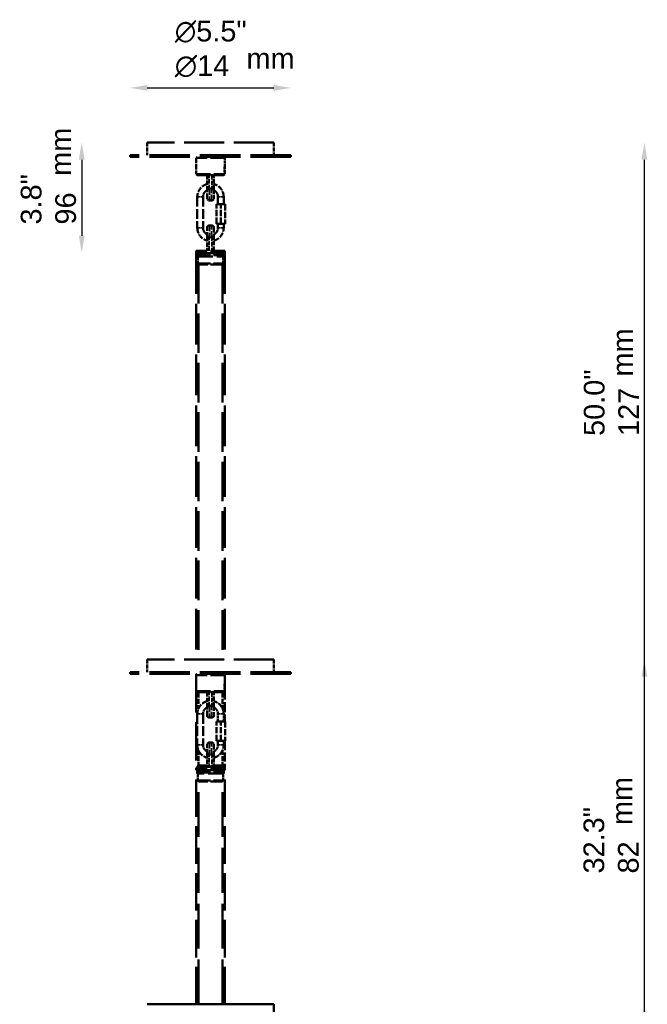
# Model space of a CAD drawing. Header units: millimetres. Extents: x 456 to 2149, y 263 to 1740.
# Tile 2 of 3: x 564 to 1110, y 883 to 1740. Entities that reach past the tile are written whole.
import ezdxf

# ---------------------------------------------------------------- set-up
doc = ezdxf.new("R2010")
doc.units = ezdxf.units.MM
doc.header["$LTSCALE"] = 6
doc.linetypes.add('DASHED', pattern=[0.2068, 0.1655, -0.0413])
for name, color, linetype, lineweight in [('Symbol (ISO)', 7, 'Continuous', 25), ('Widoczne (ISO)', 7, 'Continuous', 50), ('Widoczne wąskie (ISO)', 7, 'Continuous', 35), ('Wymiar (ISO)', 7, 'Continuous', 25)]:
    doc.layers.add(name, color=color, linetype=linetype, lineweight=lineweight)
doc.styles.add('Tekst notatki (ISO)', font='arial.ttf')
doc.dimstyles.new('Domyślne (ISO)', dxfattribs={"dimscale": 6, "dimtxt": 3, "dimasz": 2.5, "dimexe": 3.175, "dimexo": 0, "dimgap": 0.762, "dimtad": 1, "dimdec": 1, "dimlfac": 0.03937, "dimzin": 0, "dimdsep": 46, "dimtxsty": 'Tekst notatki (ISO)', "dimcen": 0.09, "dimdle": 10, "dimclrd": 256, "dimclre": 256, "dimclrt": 256, "dimazin": 2, "dimtfac": 1, "dimtmove": 0, "dimatfit": 3, "dimfxl": 0, "dimtolj": 1, "dimlwd": -1, "dimlwe": -1, "dimarcsym": 0})

# ---------------------------------------------------------------- blocks, each defined once
blk = doc.blocks.new('*D4')
at = {"layer": 'Defpoints', "color": 0, "transparency": 16777216}
for p in [(784.64, 883.27), (1107.17, 883.27), (902.74, 363.37)]:
    blk.add_point(p, dxfattribs=at)
at = {"layer": 'Wymiar (ISO)', "transparency": 16777216}
blk.add_line((1107.17, 378.37), (1107.17, 868.27), dxfattribs=at)
for points in [[(1104.67, 868.27), (1109.67, 868.27), (1107.17, 883.27)], [(1104.67, 378.37), (1109.67, 378.37), (1107.17, 363.37)]]:
    blk.add_solid(points, dxfattribs=at)
at = {"layer": 'Wymiar (ISO)', "transparency": 16777216, "insert": (1054.14, 597.84), "char_height": 18, "attachment_point": 1, "rotation": 90, "style": 'Tekst notatki (ISO)'}
blk.add_mtext('\\A1;20.5"\\P52', dxfattribs=at)
blk = doc.blocks.new('*D5')
at = {"layer": 'Defpoints', "color": 0, "transparency": 16777216}
for p in [(784.64, 1183.27), (1107.17, 1183.27), (902.96, 363.37)]:
    blk.add_point(p, dxfattribs=at)
at = {"layer": 'Wymiar (ISO)', "transparency": 16777216}
blk.add_line((1107.17, 378.37), (1107.17, 1168.27), dxfattribs=at)
for points in [[(1104.67, 1168.27), (1109.67, 1168.27), (1107.17, 1183.27)], [(1104.67, 378.37), (1109.67, 378.37), (1107.17, 363.37)]]:
    blk.add_solid(points, dxfattribs=at)
at = {"layer": 'Wymiar (ISO)', "transparency": 16777216, "insert": (1054.14, 997.12), "char_height": 18, "attachment_point": 1, "rotation": 90, "style": 'Tekst notatki (ISO)'}
blk.add_mtext('\\A1;32.3"\\P82', dxfattribs=at)
blk = doc.blocks.new('*D6')
at = {"layer": 'Defpoints', "color": 0, "transparency": 16777216}
for p in [(784.64, 1633.27), (1107.17, 1633.27), (902.74, 363.37)]:
    blk.add_point(p, dxfattribs=at)
at = {"layer": 'Wymiar (ISO)', "transparency": 16777216}
blk.add_line((1107.17, 378.37), (1107.17, 1618.27), dxfattribs=at)
for points in [[(1104.67, 1618.27), (1109.67, 1618.27), (1107.17, 1633.27)], [(1104.67, 378.37), (1109.67, 378.37), (1107.17, 363.37)]]:
    blk.add_solid(points, dxfattribs=at)
at = {"layer": 'Wymiar (ISO)', "transparency": 16777216, "insert": (1054.45, 1377.86), "char_height": 18, "attachment_point": 1, "rotation": 90, "style": 'Tekst notatki (ISO)'}
blk.add_mtext('\\A1;50.0"\\P127', dxfattribs=at)
blk = doc.blocks.new('*D12')
at = {"layer": 'Defpoints', "color": 0, "transparency": 16777216}
for p in [(799.64, 1680.77), (659.64, 1620.77), (799.64, 1620.77)]:
    blk.add_point(p, dxfattribs=at)
at = {"layer": 'Wymiar (ISO)', "transparency": 16777216}
blk.add_line((674.64, 1680.77), (784.64, 1680.77), dxfattribs=at)
for points in [[(674.64, 1683.27), (674.64, 1678.27), (659.64, 1680.77)], [(784.64, 1683.27), (784.64, 1678.27), (799.64, 1680.77)]]:
    blk.add_solid(points, dxfattribs=at)
at = {"layer": 'Wymiar (ISO)', "transparency": 16777216, "insert": (698.57, 1739.17), "char_height": 18, "attachment_point": 1, "style": 'Tekst notatki (ISO)'}
blk.add_mtext('\\A1;{\\fAIGDT|b0|i0;\\ln}\\fArial|b0|i0;{\\H18.0000;5.5"}\\P∅14', dxfattribs=at)
blk = doc.blocks.new('*D14')
at = {"layer": 'Defpoints', "color": 0, "transparency": 16777216}
for p in [(674.64, 1633.27), (617.6, 1537.07), (718.14, 1537.07)]:
    blk.add_point(p, dxfattribs=at)
at = {"layer": 'Wymiar (ISO)', "transparency": 16777216}
blk.add_line((617.6, 1618.27), (617.6, 1552.07), dxfattribs=at)
for points in [[(615.1, 1618.27), (620.1, 1618.27), (617.6, 1633.27)], [(615.1, 1552.07), (620.1, 1552.07), (617.6, 1537.07)]]:
    blk.add_solid(points, dxfattribs=at)
at = {"layer": 'Wymiar (ISO)', "transparency": 16777216, "insert": (564.57, 1561.84), "char_height": 18, "attachment_point": 1, "rotation": 90, "style": 'Tekst notatki (ISO)'}
blk.add_mtext('\\A1;3.8"\\P96', dxfattribs=at)

msp = doc.modelspace()

# ---------------------------------------------------------------- linework, layer by layer
at = {"layer": 'Widoczne (ISO)', "linetype": 'DASHED', "ltscale": 34.813747}
for p, q in [((784.64, 1633.27), (674.64, 1633.27)), ((784.64, 1183.27), (674.64, 1183.27))]:
    msp.add_line(p, q, dxfattribs=at)
at = {"layer": 'Widoczne (ISO)', "linetype": 'DASHED', "ltscale": 3.490155}
for p, q in [((674.64, 1633.27), (674.64, 1622.27)), ((784.64, 1633.27), (784.64, 1622.27)), ((674.64, 1183.27), (674.64, 1172.27)), ((784.64, 1183.27), (784.64, 1172.27))]:
    msp.add_line(p, q, dxfattribs=at)
at = {"layer": 'Widoczne (ISO)', "linetype": 'DASHED', "ltscale": 35.446724}
for p, q in [((799.64, 1622.27), (659.64, 1622.27)), ((799.64, 1620.77), (659.64, 1620.77)), ((799.64, 1172.27), (659.64, 1172.27)), ((799.64, 1170.77), (659.64, 1170.77))]:
    msp.add_line(p, q, dxfattribs=at)
at = {"layer": 'Widoczne (ISO)', "linetype": 'DASHED', "ltscale": 0.475844}
for p, q in [((659.64, 1620.77), (659.64, 1622.27)), ((799.64, 1620.77), (799.64, 1622.27)), ((659.64, 1170.77), (659.64, 1172.27)), ((799.64, 1170.77), (799.64, 1172.27))]:
    msp.add_line(p, q, dxfattribs=at)
at = {"layer": 'Widoczne (ISO)', "linetype": 'DASHED', "ltscale": 0.448624}
for p, q in [((718.14, 1620.77), (717.14, 1619.77)), ((741.14, 1620.77), (742.14, 1619.77)), ((718.14, 1604.77), (717.14, 1605.77)), ((741.14, 1604.77), (742.14, 1605.77)), ((719.64, 1527.07), (718.64, 1528.07)), ((739.64, 1527.07), (740.64, 1528.07)), ((718.14, 1170.77), (717.14, 1169.77)), ((741.14, 1170.77), (742.14, 1169.77)), ((718.14, 1154.77), (717.14, 1155.77)), ((741.14, 1154.77), (742.14, 1155.77)), ((719.14, 1091.07), (718.14, 1090.07)), ((740.14, 1091.07), (741.14, 1090.07)), ((719.64, 1077.07), (718.64, 1078.07)), ((739.64, 1077.07), (740.64, 1078.07))]:
    msp.add_line(p, q, dxfattribs=at)
at = {"layer": 'Widoczne (ISO)', "linetype": 'DASHED', "ltscale": 12.460082}
for p, q in [((742.14, 1619.77), (717.14, 1619.77)), ((717.14, 1605.77), (742.14, 1605.77)), ((742.14, 1539.07), (717.14, 1539.07)), ((742.14, 1537.07), (717.14, 1537.07)), ((717.14, 1537.07), (742.14, 1537.07)), ((742.14, 1169.77), (717.14, 1169.77)), ((717.14, 1155.77), (742.14, 1155.77)), ((742.14, 1089.07), (717.14, 1089.07)), ((742.14, 1087.07), (717.14, 1087.07)), ((717.14, 1087.07), (742.14, 1087.07)), ((717.14, 1087.07), (742.14, 1087.07))]:
    msp.add_line(p, q, dxfattribs=at)
at = {"layer": 'Widoczne (ISO)', "linetype": 'DASHED', "ltscale": 4.442043}
for p, q in [((717.14, 1619.77), (717.14, 1605.77)), ((717.14, 1169.77), (717.14, 1155.77))]:
    msp.add_line(p, q, dxfattribs=at)
at = {"layer": 'Widoczne (ISO)', "linetype": 'DASHED', "ltscale": 2.17068}
for p, q in [((742.14, 1619.77), (742.14, 1612.93)), ((742.14, 1169.77), (742.14, 1162.93))]:
    msp.add_line(p, q, dxfattribs=at)
at = {"layer": 'Widoczne (ISO)', "linetype": 'DASHED', "ltscale": 0.055473}
for p, q in [((742.14, 1612.27), (742.02, 1612.39)), ((742.14, 1607.27), (742.02, 1607.14)), ((742.14, 1162.27), (742.02, 1162.39)), ((742.14, 1157.27), (742.02, 1157.14))]:
    msp.add_line(p, q, dxfattribs=at)
at = {"layer": 'Widoczne (ISO)', "linetype": 'DASHED', "ltscale": 1.086193}
for p, q in [((742.14, 1612.27), (742.14, 1610.27)), ((742.14, 1609.27), (742.14, 1607.27)), ((742.14, 1162.27), (742.14, 1160.27)), ((742.14, 1159.27), (742.14, 1157.27))]:
    msp.add_line(p, q, dxfattribs=at)
at = {"layer": 'Widoczne (ISO)', "linetype": 'DASHED', "ltscale": 11.463267}
for p, q in [((741.14, 1604.77), (718.14, 1604.77)), ((741.14, 1154.77), (718.14, 1154.77))]:
    msp.add_line(p, q, dxfattribs=at)
at = {"layer": 'Widoczne (ISO)', "linetype": 'DASHED', "ltscale": 3.807451}
for p, q in [((726.64, 1604.77), (726.64, 1592.77)), ((732.64, 1592.77), (732.64, 1604.77)), ((726.64, 1551.07), (726.64, 1539.07)), ((732.64, 1539.07), (732.64, 1551.07)), ((726.64, 1154.77), (726.64, 1142.77)), ((732.64, 1142.77), (732.64, 1154.77)), ((726.64, 1101.07), (726.64, 1089.07)), ((732.64, 1089.07), (732.64, 1101.07))]:
    msp.add_line(p, q, dxfattribs=at)
at = {"layer": 'Widoczne (ISO)', "linetype": 'DASHED', "ltscale": 0.266905}
for p, q in [((742.14, 1606.61), (742.14, 1605.77)), ((742.14, 1156.61), (742.14, 1155.77))]:
    msp.add_line(p, q, dxfattribs=at)
at = {"layer": 'Widoczne (ISO)', "linetype": 'DASHED', "ltscale": 0.448935}
for p, q in [((729.64, 1593.77), (728.64, 1592.77)), ((730.64, 1592.77), (729.64, 1593.77)), ((728.64, 1551.07), (729.64, 1550.07)), ((729.64, 1550.07), (730.64, 1551.07)), ((729.64, 1143.77), (728.64, 1142.77)), ((730.64, 1142.77), (729.64, 1143.77)), ((728.64, 1101.07), (729.64, 1100.07)), ((729.64, 1100.07), (730.64, 1101.07))]:
    msp.add_line(p, q, dxfattribs=at)
at = {"layer": 'Widoczne (ISO)', "linetype": 'DASHED', "ltscale": 8.56689}
for p, q in [((718.17, 1585.97), (718.17, 1558.97)), ((723.17, 1585.97), (723.17, 1558.97)), ((718.17, 1135.97), (718.17, 1108.97)), ((723.17, 1135.97), (723.17, 1108.97))]:
    msp.add_line(p, q, dxfattribs=at)
at = {"layer": 'Widoczne (ISO)', "linetype": 'DASHED', "ltscale": 4.167613}
for p, q in [((726.64, 1584.77), (726.64, 1592.77)), ((732.64, 1592.77), (732.64, 1584.77)), ((726.64, 1551.07), (726.64, 1559.07)), ((732.64, 1559.07), (732.64, 1551.07)), ((726.64, 1134.77), (726.64, 1142.77)), ((732.64, 1142.77), (732.64, 1134.77)), ((726.64, 1101.07), (726.64, 1109.07)), ((732.64, 1109.07), (732.64, 1101.07))]:
    msp.add_line(p, q, dxfattribs=at)
at = {"layer": 'Widoczne (ISO)', "linetype": 'DASHED', "ltscale": 2.062324}
for p, q in [((736.12, 1579.47), (736.12, 1585.97)), ((741.12, 1579.47), (741.12, 1585.97)), ((736.12, 1129.47), (736.12, 1135.97)), ((741.12, 1129.47), (741.12, 1135.97))]:
    msp.add_line(p, q, dxfattribs=at)
at = {"layer": 'Widoczne (ISO)', "linetype": 'DASHED', "ltscale": 0.634492}
for p, q in [((728.64, 1582.77), (730.64, 1582.77)), ((728.64, 1561.07), (730.64, 1561.07)), ((717.14, 1537.07), (717.14, 1539.07)), ((719.64, 1537.07), (719.64, 1535.07)), ((739.64, 1537.07), (739.64, 1535.07)), ((742.14, 1537.07), (742.14, 1539.07)), ((728.64, 1132.77), (730.64, 1132.77)), ((728.64, 1111.07), (730.64, 1111.07)), ((717.14, 1087.07), (717.14, 1089.07)), ((742.14, 1087.07), (742.14, 1089.07)), ((719.64, 1087.07), (719.64, 1085.07)), ((739.64, 1087.07), (739.64, 1085.07))]:
    msp.add_line(p, q, dxfattribs=at)
at = {"layer": 'Widoczne (ISO)', "linetype": 'DASHED', "ltscale": 1.373832}
for p, q in [((734.87, 1579.47), (738.62, 1579.47)), ((738.62, 1579.47), (742.37, 1579.47)), ((738.62, 1562.47), (734.87, 1562.47)), ((742.37, 1562.47), (738.62, 1562.47)), ((734.87, 1129.47), (738.62, 1129.47)), ((738.62, 1129.47), (742.37, 1129.47)), ((738.62, 1112.47), (734.87, 1112.47)), ((742.37, 1112.47), (738.62, 1112.47))]:
    msp.add_line(p, q, dxfattribs=at)
at = {"layer": 'Widoczne (ISO)', "linetype": 'DASHED', "ltscale": 5.393931}
for p, q in [((734.87, 1562.47), (734.87, 1579.47)), ((738.62, 1562.47), (738.62, 1579.47)), ((742.37, 1579.47), (742.37, 1562.47)), ((734.87, 1112.47), (734.87, 1129.47)), ((738.62, 1112.47), (738.62, 1129.47)), ((742.37, 1129.47), (742.37, 1112.47))]:
    msp.add_line(p, q, dxfattribs=at)
at = {"layer": 'Widoczne (ISO)', "linetype": 'DASHED', "ltscale": 1.110436}
for p, q in [((736.12, 1558.97), (736.12, 1562.47)), ((741.12, 1558.97), (741.12, 1562.47)), ((736.12, 1108.97), (736.12, 1112.47)), ((741.12, 1108.97), (741.12, 1112.47))]:
    msp.add_line(p, q, dxfattribs=at)
at = {"layer": 'Widoczne (ISO)', "linetype": 'DASHED', "ltscale": 35.642326}
for p, q in [((717.14, 1537.07), (717.14, 1183.27)), ((742.14, 1537.07), (742.14, 1183.27))]:
    msp.add_line(p, q, dxfattribs=at)
at = {"layer": 'Widoczne (ISO)', "linetype": 'DASHED', "ltscale": 0.951788}
for p, q in [((718.14, 1537.07), (718.14, 1534.07)), ((741.14, 1537.07), (741.14, 1534.07)), ((718.14, 1084.07), (718.14, 1087.07)), ((741.14, 1084.07), (741.14, 1087.07))]:
    msp.add_line(p, q, dxfattribs=at)
at = {"layer": 'Widoczne (ISO)', "linetype": 'DASHED', "ltscale": 13.623147}
for p, q in [((718.14, 1534.07), (741.14, 1534.07)), ((741.14, 1084.07), (718.14, 1084.07))]:
    msp.add_line(p, q, dxfattribs=at)
at = {"layer": 'Widoczne (ISO)', "linetype": 'DASHED', "ltscale": 0.224262}
for p, q in [((718.64, 1533.57), (718.14, 1534.07)), ((740.64, 1533.57), (741.14, 1534.07)), ((718.64, 1083.57), (718.14, 1084.07)), ((740.64, 1083.57), (741.14, 1084.07))]:
    msp.add_line(p, q, dxfattribs=at)
at = {"layer": 'Widoczne (ISO)', "linetype": 'DASHED', "ltscale": 10.96486}
for p, q in [((718.64, 1535.07), (740.64, 1535.07)), ((718.64, 1528.07), (740.64, 1528.07)), ((718.64, 1085.07), (740.64, 1085.07)), ((718.64, 1078.07), (740.64, 1078.07))]:
    msp.add_line(p, q, dxfattribs=at)
at = {"layer": 'Widoczne (ISO)', "linetype": 'DASHED', "ltscale": 2.220972}
for p, q in [((718.64, 1528.07), (718.64, 1535.07)), ((740.64, 1528.07), (740.64, 1535.07)), ((718.64, 1078.07), (718.64, 1085.07)), ((740.64, 1078.07), (740.64, 1085.07))]:
    msp.add_line(p, q, dxfattribs=at)
at = {"layer": 'Widoczne (ISO)', "linetype": 'DASHED', "ltscale": 34.685284}
for p, q in [((719.14, 1527.57), (719.14, 1183.27)), ((740.14, 1527.57), (740.14, 1183.27))]:
    msp.add_line(p, q, dxfattribs=at)
at = {"layer": 'Widoczne (ISO)', "linetype": 'DASHED', "ltscale": 9.968045}
for p, q in [((739.64, 1527.07), (719.64, 1527.07)), ((739.64, 1077.07), (719.64, 1077.07))]:
    msp.add_line(p, q, dxfattribs=at)
at = {"layer": 'Widoczne (ISO)', "linetype": 'DASHED', "ltscale": 33.728241}
msp.add_line((717.14, 1170.77), (717.14, 1087.07), dxfattribs=at)
at = {"layer": 'Widoczne (ISO)', "linetype": 'DASHED', "ltscale": 2.696915}
msp.add_line((742.14, 1170.77), (742.14, 1162.27), dxfattribs=at)
at = {"layer": 'Widoczne (ISO)', "linetype": 'DASHED', "ltscale": 0.317196}
for p, q in [((742.14, 1160.27), (742.14, 1159.27)), ((718.14, 1090.07), (718.14, 1089.07)), ((741.14, 1090.07), (741.14, 1089.07))]:
    msp.add_line(p, q, dxfattribs=at)
at = {"layer": 'Widoczne (ISO)', "linetype": 'DASHED', "ltscale": 8.820726}
msp.add_line((742.14, 1157.27), (742.14, 1129.47), dxfattribs=at)
at = {"layer": 'Widoczne (ISO)', "linetype": 'DASHED', "ltscale": 4.492827}
msp.add_line((719.14, 1154.77), (719.14, 1140.61), dxfattribs=at)
at = {"layer": 'Widoczne (ISO)', "linetype": 'DASHED', "ltscale": 4.553566}
msp.add_line((740.14, 1154.77), (740.14, 1140.42), dxfattribs=at)
at = {"layer": 'Widoczne (ISO)', "linetype": 'DASHED', "ltscale": 8.059216}
msp.add_line((742.14, 1112.47), (742.14, 1087.07), dxfattribs=at)
at = {"layer": 'Widoczne (ISO)', "linetype": 'DASHED', "ltscale": 4.207261}
msp.add_line((719.14, 1104.33), (719.14, 1091.07), dxfattribs=at)
at = {"layer": 'Widoczne (ISO)', "linetype": 'DASHED', "ltscale": 4.267999}
msp.add_line((740.14, 1104.52), (740.14, 1091.07), dxfattribs=at)
at = {"layer": 'Widoczne (ISO)', "linetype": 'DASHED', "ltscale": 21.000576}
msp.add_line((718.14, 1090.07), (741.14, 1090.07), dxfattribs=at)
at = {"layer": 'Widoczne (ISO)', "linetype": 'DASHED', "ltscale": 8.676445}
for p, q in [((727.07, 1091.07), (719.14, 1091.07)), ((740.14, 1091.07), (732.21, 1091.07))]:
    msp.add_line(p, q, dxfattribs=at)
at = {"layer": 'Widoczne (ISO)', "linetype": 'DASHED', "ltscale": 32.849773}
for p, q in [((717.14, 883.27), (717.14, 1087.07)), ((742.14, 883.27), (742.14, 1087.07))]:
    msp.add_line(p, q, dxfattribs=at)
at = {"layer": 'Widoczne (ISO)', "linetype": 'DASHED', "ltscale": 39.148129}
for p, q in [((719.14, 883.27), (719.14, 1077.57)), ((740.14, 883.27), (740.14, 1077.57))]:
    msp.add_line(p, q, dxfattribs=at)
at = {"layer": 'Widoczne (ISO)'}
for q in [(674.64, 883.27), (784.64, 872.27)]:
    msp.add_line((784.64, 883.27), q, dxfattribs=at)
at = {"layer": 'Widoczne (ISO)', "linetype": 'DASHED', "ltscale": 0.996715}
for centre, start, end in [((728.64, 1584.77), 180, 270), ((730.64, 1584.77), 270, 0), ((728.64, 1559.07), 90, 180), ((730.64, 1559.07), 0, 90), ((728.64, 1134.77), 180, 270), ((730.64, 1134.77), 270, 0), ((728.64, 1109.07), 90, 180), ((730.64, 1109.07), 0, 90)]:
    msp.add_arc(centre, 2, start, end, dxfattribs=at)
at = {"layer": 'Widoczne (ISO)', "linetype": 'DASHED', "ltscale": 3.153682}
for points in [[(742.14, 1612.93), (742.14, 1612.93), (742.13, 1612.89), (742.08, 1612.65), (742.01, 1612.36), (741.89, 1611.72), (741.84, 1611.37), (741.76, 1610.59), (741.74, 1610.17), (741.74, 1609.37), (741.76, 1608.94), (741.83, 1608.3), (741.86, 1608.06), (741.94, 1607.5), (742, 1607.23), (742.08, 1606.85), (742.11, 1606.73), (742.14, 1606.63), (742.14, 1606.61), (742.14, 1606.61)], [(742.14, 1162.93), (742.14, 1162.93), (742.13, 1162.89), (742.08, 1162.65), (742.01, 1162.36), (741.89, 1161.72), (741.84, 1161.37), (741.76, 1160.59), (741.74, 1160.17), (741.74, 1159.37), (741.76, 1158.94), (741.83, 1158.3), (741.86, 1158.06), (741.94, 1157.5), (742, 1157.23), (742.08, 1156.85), (742.11, 1156.73), (742.14, 1156.63), (742.14, 1156.61), (742.14, 1156.61)]]:
    msp.add_open_spline(points, degree=3, knots=[-1.8573861, -1.8573861, -1.8573861, -1.8573861, -1.7907883, -1.7907883, -1.6716523, -1.6716523, -1.5787806, -1.5787806, -1.4859088, -1.4859088, -1.3930371, -1.3930371, -1.3317525, -1.3317525, -1.2351655, -1.2351655, -1.1608677, -1.1608677, -1.1144316, -1.1144316, -1.1144316, -1.1144316], dxfattribs=at)
at = {"layer": 'Widoczne (ISO)', "linetype": 'DASHED', "ltscale": 0.176869}
for points, weights in [([(741.75, 1610.27), (741.96, 1610.27), (742.14, 1610.27)], [1.00138992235, 1.00343088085, 1]), ([(742.14, 1609.27), (741.96, 1609.27), (741.75, 1609.27)], [1, 1.00343088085, 1.00138992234]), ([(741.75, 1160.27), (741.96, 1160.27), (742.14, 1160.27)], [1.00138992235, 1.00343088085, 1]), ([(742.14, 1159.27), (741.96, 1159.27), (741.75, 1159.27)], [1, 1.00343088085, 1.00138992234])]:
    msp.add_rational_spline(points, weights, degree=2, dxfattribs=at)
at = {"layer": 'Widoczne (ISO)', "linetype": 'DASHED', "ltscale": 4.765505}
for points, knots in [([(726.64, 1597.07), (726.33, 1596.98), (726.02, 1596.88), (724.56, 1596.35), (723.48, 1595.75), (721.56, 1594.23), (720.73, 1593.31), (719.38, 1591.26), (718.87, 1590.13), (718.3, 1587.97), (718.17, 1586.97), (718.17, 1585.97)], [3.405942, 3.405942, 3.405942, 3.405942, 3.490766, 3.490766, 3.810507, 3.810507, 4.13043, 4.13043, 4.450565, 4.450565, 4.712389, 4.712389, 4.712389, 4.712389]), ([(732.64, 1547.87), (732.96, 1547.95), (733.27, 1548.05), (734.72, 1548.58), (735.8, 1549.19), (737.72, 1550.71), (738.56, 1551.63), (739.9, 1553.67), (740.41, 1554.81), (740.99, 1556.96), (741.12, 1557.96), (741.12, 1558.97)], [6.547535, 6.547535, 6.547535, 6.547535, 6.632358, 6.632358, 6.9521, 6.9521, 7.272023, 7.272023, 7.592157, 7.592157, 7.853982, 7.853982, 7.853982, 7.853982]), ([(726.64, 1147.07), (726.33, 1146.98), (726.02, 1146.88), (724.56, 1146.35), (723.48, 1145.75), (721.56, 1144.23), (720.73, 1143.31), (719.38, 1141.26), (718.87, 1140.13), (718.3, 1137.97), (718.17, 1136.97), (718.17, 1135.97)], [3.405942, 3.405942, 3.405942, 3.405942, 3.490766, 3.490766, 3.810507, 3.810507, 4.13043, 4.13043, 4.450565, 4.450565, 4.712389, 4.712389, 4.712389, 4.712389]), ([(732.64, 1097.87), (732.96, 1097.95), (733.27, 1098.05), (734.72, 1098.58), (735.8, 1099.19), (737.72, 1100.71), (738.56, 1101.63), (739.9, 1103.67), (740.41, 1104.81), (740.99, 1106.96), (741.12, 1107.96), (741.12, 1108.97)], [6.547535, 6.547535, 6.547535, 6.547535, 6.632358, 6.632358, 6.9521, 6.9521, 7.272023, 7.272023, 7.592157, 7.592157, 7.853982, 7.853982, 7.853982, 7.853982])]:
    msp.add_open_spline(points, degree=3, knots=knots, dxfattribs=at)
at = {"layer": 'Widoczne (ISO)', "linetype": 'DASHED', "ltscale": 4.765494}
for points, knots in [([(741.12, 1585.97), (741.12, 1587.2), (740.92, 1588.42), (740.15, 1590.75), (739.58, 1591.85), (738.11, 1593.82), (737.22, 1594.69), (735.22, 1596.09), (734.1, 1596.64), (732.83, 1597.01), (732.74, 1597.04), (732.64, 1597.07)], [1.570796, 1.570796, 1.570796, 1.570796, 1.891133, 1.891133, 2.211404, 2.211404, 2.531501, 2.531501, 2.851386, 2.851386, 2.877243, 2.877243, 2.877243, 2.877243]), ([(718.17, 1558.97), (718.17, 1557.74), (718.36, 1556.51), (719.13, 1554.18), (719.71, 1553.08), (721.17, 1551.11), (722.06, 1550.25), (724.07, 1548.84), (725.18, 1548.3), (726.45, 1547.92), (726.55, 1547.89), (726.64, 1547.87)], [4.712389, 4.712389, 4.712389, 4.712389, 5.032726, 5.032726, 5.352996, 5.352996, 5.673094, 5.673094, 5.992979, 5.992979, 6.018836, 6.018836, 6.018836, 6.018836]), ([(741.12, 1135.97), (741.12, 1137.2), (740.92, 1138.42), (740.15, 1140.75), (739.58, 1141.85), (738.11, 1143.82), (737.22, 1144.69), (735.22, 1146.09), (734.1, 1146.64), (732.83, 1147.01), (732.74, 1147.04), (732.64, 1147.07)], [1.570796, 1.570796, 1.570796, 1.570796, 1.891133, 1.891133, 2.211404, 2.211404, 2.531501, 2.531501, 2.851386, 2.851386, 2.877243, 2.877243, 2.877243, 2.877243]), ([(718.17, 1108.97), (718.17, 1107.74), (718.36, 1106.51), (719.13, 1104.18), (719.71, 1103.08), (721.17, 1101.11), (722.06, 1100.25), (724.07, 1098.84), (725.18, 1098.3), (726.45, 1097.92), (726.55, 1097.89), (726.64, 1097.87)], [4.712389, 4.712389, 4.712389, 4.712389, 5.032726, 5.032726, 5.352996, 5.352996, 5.673094, 5.673094, 5.992979, 5.992979, 6.018836, 6.018836, 6.018836, 6.018836])]:
    msp.add_open_spline(points, degree=3, knots=knots, dxfattribs=at)
at = {"layer": 'Widoczne (ISO)', "linetype": 'DASHED', "ltscale": 2.24707}
for points, knots in [([(726.64, 1591.73), (726.28, 1591.54), (725.94, 1591.32), (725.08, 1590.63), (724.61, 1590.12), (723.85, 1588.96), (723.56, 1588.32), (723.24, 1587.1), (723.17, 1586.53), (723.17, 1585.97)], [3.623721, 3.623721, 3.623721, 3.623721, 3.811483, 3.811483, 4.131662, 4.131662, 4.451342, 4.451342, 4.712389, 4.712389, 4.712389, 4.712389]), ([(732.64, 1553.21), (733, 1553.4), (733.34, 1553.62), (734.2, 1554.3), (734.67, 1554.82), (735.43, 1555.98), (735.72, 1556.62), (736.04, 1557.84), (736.12, 1558.4), (736.12, 1558.97)], [6.765314, 6.765314, 6.765314, 6.765314, 6.953076, 6.953076, 7.273254, 7.273254, 7.592935, 7.592935, 7.853982, 7.853982, 7.853982, 7.853982]), ([(726.64, 1141.73), (726.28, 1141.54), (725.94, 1141.32), (725.08, 1140.63), (724.61, 1140.12), (723.85, 1138.96), (723.56, 1138.32), (723.24, 1137.1), (723.17, 1136.53), (723.17, 1135.97)], [3.623721, 3.623721, 3.623721, 3.623721, 3.811483, 3.811483, 4.131662, 4.131662, 4.451342, 4.451342, 4.712389, 4.712389, 4.712389, 4.712389]), ([(732.64, 1103.21), (733, 1103.4), (733.34, 1103.62), (734.2, 1104.3), (734.67, 1104.82), (735.43, 1105.98), (735.72, 1106.62), (736.04, 1107.84), (736.12, 1108.4), (736.12, 1108.97)], [6.765314, 6.765314, 6.765314, 6.765314, 6.953076, 6.953076, 7.273254, 7.273254, 7.592935, 7.592935, 7.853982, 7.853982, 7.853982, 7.853982])]:
    msp.add_open_spline(points, degree=3, knots=knots, dxfattribs=at)
at = {"layer": 'Widoczne (ISO)', "linetype": 'DASHED', "ltscale": 0.926767}
for points, knots in [([(726.64, 1592.77), (726.64, 1592.77), (726.64, 1592.77), (726.64, 1592.75), (726.68, 1592.74), (726.83, 1592.72), (726.95, 1592.71), (727.25, 1592.69), (727.45, 1592.68), (727.91, 1592.67), (728.16, 1592.66), (728.42, 1592.66)], [-0.2929179, -0.2929179, -0.2929179, -0.2929179, -0.2919103, -0.2919103, -0.2240211, -0.2240211, -0.1561543, -0.1561543, -0.0780429, -0.0780429, 0, 0, 0, 0]), ([(730.86, 1592.66), (731.12, 1592.66), (731.37, 1592.67), (731.83, 1592.68), (732.03, 1592.69), (732.34, 1592.71), (732.45, 1592.72), (732.6, 1592.74), (732.64, 1592.75), (732.64, 1592.77), (732.64, 1592.77), (732.64, 1592.77)], [-0.2919268, -0.2919268, -0.2919268, -0.2919268, -0.2138795, -0.2138795, -0.1357636, -0.1357636, -0.067893, -0.067893, 0, 0, 0.0010077, 0.0010077, 0.0010077, 0.0010077]), ([(728.42, 1551.17), (728.16, 1551.17), (727.91, 1551.17), (727.45, 1551.16), (727.25, 1551.15), (726.95, 1551.13), (726.83, 1551.12), (726.68, 1551.09), (726.64, 1551.08), (726.64, 1551.07), (726.64, 1551.07), (726.64, 1551.07)], [-0.2919268, -0.2919268, -0.2919268, -0.2919268, -0.2138795, -0.2138795, -0.1357636, -0.1357636, -0.067893, -0.067893, 0, 0, 0.0010077, 0.0010077, 0.0010077, 0.0010077]), ([(732.64, 1551.07), (732.64, 1551.07), (732.64, 1551.07), (732.64, 1551.08), (732.6, 1551.09), (732.45, 1551.12), (732.34, 1551.13), (732.03, 1551.15), (731.83, 1551.16), (731.37, 1551.17), (731.12, 1551.17), (730.86, 1551.17)], [-0.2929179, -0.2929179, -0.2929179, -0.2929179, -0.2919103, -0.2919103, -0.2240211, -0.2240211, -0.1561543, -0.1561543, -0.0780429, -0.0780429, 0, 0, 0, 0]), ([(726.64, 1142.77), (726.64, 1142.77), (726.64, 1142.77), (726.64, 1142.75), (726.68, 1142.74), (726.83, 1142.72), (726.95, 1142.71), (727.25, 1142.69), (727.45, 1142.68), (727.91, 1142.67), (728.16, 1142.66), (728.42, 1142.66)], [-0.2929179, -0.2929179, -0.2929179, -0.2929179, -0.2919103, -0.2919103, -0.2240211, -0.2240211, -0.1561543, -0.1561543, -0.0780429, -0.0780429, 0, 0, 0, 0]), ([(730.86, 1142.66), (731.12, 1142.66), (731.37, 1142.67), (731.83, 1142.68), (732.03, 1142.69), (732.34, 1142.71), (732.45, 1142.72), (732.6, 1142.74), (732.64, 1142.75), (732.64, 1142.77), (732.64, 1142.77), (732.64, 1142.77)], [-0.2919268, -0.2919268, -0.2919268, -0.2919268, -0.2138795, -0.2138795, -0.1357636, -0.1357636, -0.067893, -0.067893, 0, 0, 0.0010077, 0.0010077, 0.0010077, 0.0010077]), ([(728.42, 1101.17), (728.16, 1101.17), (727.91, 1101.17), (727.45, 1101.16), (727.25, 1101.15), (726.95, 1101.13), (726.83, 1101.12), (726.68, 1101.09), (726.64, 1101.08), (726.64, 1101.07), (726.64, 1101.07), (726.64, 1101.07)], [-0.2919268, -0.2919268, -0.2919268, -0.2919268, -0.2138795, -0.2138795, -0.1357636, -0.1357636, -0.067893, -0.067893, 0, 0, 0.0010077, 0.0010077, 0.0010077, 0.0010077]), ([(732.64, 1101.07), (732.64, 1101.07), (732.64, 1101.07), (732.64, 1101.08), (732.6, 1101.09), (732.45, 1101.12), (732.34, 1101.13), (732.03, 1101.15), (731.83, 1101.16), (731.37, 1101.17), (731.12, 1101.17), (730.86, 1101.17)], [-0.2929179, -0.2929179, -0.2929179, -0.2929179, -0.2919103, -0.2919103, -0.2240211, -0.2240211, -0.1561543, -0.1561543, -0.0780429, -0.0780429, 0, 0, 0, 0])]:
    msp.add_open_spline(points, degree=3, knots=knots, dxfattribs=at)
at = {"layer": 'Widoczne (ISO)', "linetype": 'DASHED', "ltscale": 0.080354}
for points in [[(728.64, 1592.77), (728.61, 1592.73), (728.57, 1592.7), (728.49, 1592.67), (728.46, 1592.66), (728.42, 1592.66), (728.42, 1592.66), (728.42, 1592.66)], [(730.64, 1551.07), (730.68, 1551.1), (730.72, 1551.13), (730.79, 1551.17), (730.83, 1551.17), (730.86, 1551.17), (730.86, 1551.17), (730.86, 1551.17)], [(728.64, 1142.77), (728.61, 1142.73), (728.57, 1142.7), (728.49, 1142.67), (728.46, 1142.66), (728.42, 1142.66), (728.42, 1142.66), (728.42, 1142.66)], [(730.64, 1101.07), (730.68, 1101.1), (730.72, 1101.13), (730.79, 1101.17), (730.83, 1101.17), (730.86, 1101.17), (730.86, 1101.17), (730.86, 1101.17)]]:
    msp.add_open_spline(points, degree=3, knots=[0, 0, 0, 0, 0.01488129, 0.01488129, 0.02549991, 0.02549991, 0.02571253, 0.02571253, 0.02571253, 0.02571253], dxfattribs=at)
at = {"layer": 'Widoczne (ISO)', "linetype": 'DASHED', "ltscale": 0.080355}
for points in [[(730.86, 1592.66), (730.84, 1592.66), (730.82, 1592.67), (730.76, 1592.68), (730.73, 1592.7), (730.68, 1592.74), (730.66, 1592.75), (730.64, 1592.77)], [(728.42, 1551.17), (728.44, 1551.17), (728.47, 1551.17), (728.53, 1551.15), (728.56, 1551.14), (728.61, 1551.1), (728.63, 1551.08), (728.64, 1551.07)], [(730.86, 1142.66), (730.84, 1142.66), (730.82, 1142.67), (730.76, 1142.68), (730.73, 1142.7), (730.68, 1142.74), (730.66, 1142.75), (730.64, 1142.77)], [(728.42, 1101.17), (728.44, 1101.17), (728.47, 1101.17), (728.53, 1101.15), (728.56, 1101.14), (728.61, 1101.1), (728.63, 1101.08), (728.64, 1101.07)]]:
    msp.add_open_spline(points, degree=3, knots=[0.27352015, 0.27352015, 0.27352015, 0.27352015, 0.28202252, 0.28202252, 0.29565622, 0.29565622, 0.3041577, 0.3041577, 0.3041577, 0.3041577], dxfattribs=at)
at = {"layer": 'Widoczne (ISO)', "linetype": 'DASHED', "ltscale": 2.247065}
for points, knots in [([(736.12, 1585.97), (736.12, 1586.66), (736.01, 1587.35), (735.57, 1588.67), (735.25, 1589.29), (734.43, 1590.4), (733.93, 1590.89), (733.13, 1591.45), (732.89, 1591.6), (732.64, 1591.73)], [1.570796, 1.570796, 1.570796, 1.570796, 1.890005, 1.890005, 2.209368, 2.209368, 2.529134, 2.529134, 2.659464, 2.659464, 2.659464, 2.659464]), ([(723.17, 1558.97), (723.17, 1558.28), (723.28, 1557.58), (723.71, 1556.27), (724.03, 1555.65), (724.86, 1554.53), (725.36, 1554.05), (726.15, 1553.49), (726.39, 1553.34), (726.64, 1553.21)], [4.712389, 4.712389, 4.712389, 4.712389, 5.031598, 5.031598, 5.350961, 5.350961, 5.670727, 5.670727, 5.801057, 5.801057, 5.801057, 5.801057]), ([(736.12, 1135.97), (736.12, 1136.66), (736.01, 1137.35), (735.57, 1138.67), (735.25, 1139.29), (734.43, 1140.4), (733.93, 1140.89), (733.13, 1141.45), (732.89, 1141.6), (732.64, 1141.73)], [1.570796, 1.570796, 1.570796, 1.570796, 1.890005, 1.890005, 2.209368, 2.209368, 2.529134, 2.529134, 2.659464, 2.659464, 2.659464, 2.659464]), ([(723.17, 1108.97), (723.17, 1108.28), (723.28, 1107.58), (723.71, 1106.27), (724.03, 1105.65), (724.86, 1104.53), (725.36, 1104.05), (726.15, 1103.49), (726.39, 1103.34), (726.64, 1103.21)], [4.712389, 4.712389, 4.712389, 4.712389, 5.031598, 5.031598, 5.350961, 5.350961, 5.670727, 5.670727, 5.801057, 5.801057, 5.801057, 5.801057])]:
    msp.add_open_spline(points, degree=3, knots=knots, dxfattribs=at)
at = {"layer": 'Widoczne wąskie (ISO)', "linetype": 'DASHED', "ltscale": 3.84084}
for p, q in [((728.42, 1592.66), (728.42, 1604.77)), ((730.86, 1604.77), (730.86, 1592.66)), ((728.42, 1539.07), (728.42, 1551.17)), ((730.86, 1551.17), (730.86, 1539.07)), ((728.42, 1142.66), (728.42, 1154.77)), ((730.86, 1154.77), (730.86, 1142.66)), ((728.42, 1089.07), (728.42, 1101.17)), ((730.86, 1101.17), (730.86, 1089.07))]:
    msp.add_line(p, q, dxfattribs=at)
at = {"layer": 'Widoczne wąskie (ISO)', "linetype": 'DASHED', "ltscale": 2.491936}
for p, q in [((718.17, 1585.97), (723.17, 1585.97)), ((741.12, 1585.97), (736.12, 1585.97)), ((718.17, 1558.97), (723.17, 1558.97)), ((741.12, 1558.97), (736.12, 1558.97)), ((718.17, 1135.97), (723.17, 1135.97)), ((741.12, 1135.97), (736.12, 1135.97)), ((718.17, 1108.97), (723.17, 1108.97)), ((741.12, 1108.97), (736.12, 1108.97))]:
    msp.add_line(p, q, dxfattribs=at)
at = {"layer": 'Widoczne wąskie (ISO)', "linetype": 'DASHED', "ltscale": 5.164646}
for p, q in [((728.64, 1592.77), (728.64, 1582.77)), ((730.64, 1582.77), (730.64, 1592.77)), ((728.64, 1561.07), (728.64, 1551.07)), ((730.64, 1551.07), (730.64, 1561.07)), ((728.64, 1142.77), (728.64, 1132.77)), ((730.64, 1132.77), (730.64, 1142.77)), ((728.64, 1111.07), (728.64, 1101.07)), ((730.64, 1101.07), (730.64, 1111.07))]:
    msp.add_line(p, q, dxfattribs=at)

# ---------------------------------------------------------------- texts
at = {"layer": 'Symbol (ISO)', "insert": (760.93, 1715.38), "char_height": 18, "width": 41.8994, "attachment_point": 1, "style": 'Tekst notatki (ISO)'}
msp.add_mtext('\\fArial|b0|i0;mm', dxfattribs=at)
at = {"layer": 'Symbol (ISO)', "char_height": 18, "width": 41.8994, "attachment_point": 1, "rotation": 90, "style": 'Tekst notatki (ISO)'}
for insert in [(590.38, 1604.2), (1079.11, 1429.57), (1078.59, 1039.24)]:
    msp.add_mtext('\\fArial|b0|i0;mm', dxfattribs=dict(at, insert=insert))

# ---------------------------------------------------------------- dimensions: what is measured, and where the dimension line sits
at = {"layer": 'Wymiar (ISO)'}
for base, p1, p2, angle, text, picture, middle in [((799.64, 1680.77), (659.64, 1620.77), (799.64, 1620.77), 180, '{\\fAIGDT|b0|i0;\\ln}\\fArial|b0|i0;{\\H18.0000;<>"}\\P∅14', '*D12', (729.64, 1680.77)), ((617.6, 1537.07), (674.64, 1633.27), (718.14, 1537.07), 90, '<>"\\P96', '*D14', (617.6, 1582.67)), ((1107.17, 1633.27), (902.74, 363.37), (784.64, 1633.27), 90, '<>"\\P127', '*D6', (1107.17, 1405.68)), ((1107.17, 1183.27), (902.96, 363.37), (784.64, 1183.27), 90, '<>"\\P82', '*D5', (1107.17, 1024.93)), ((1107.17, 883.27), (902.74, 363.37), (784.64, 883.27), 90, '<>"\\P52', '*D4', (1107.17, 625.82))]:
    dim = msp.add_linear_dim(base=base, p1=p1, p2=p2, angle=angle, text=text, dimstyle='Domyślne (ISO)', override={"dimgap": 0.762, "dimdec": 1, "dimlfac": 0.03937, "dimpost": '\\X', "dimse1": 1, "dimse2": 1, "dimtol": 0, "dimlim": 0, "dimtp": 0, "dimtm": 0, "dimtdec": 2, "dimtofl": 0, "dimatfit": 1, "dimtvp": -0.25}, dxfattribs=at)
    dim.commit()
    dim.dimension.update_dxf_attribs({"geometry": picture, "text_midpoint": middle, "dimtype": 160})

doc.saveas('drawing.dxf')
